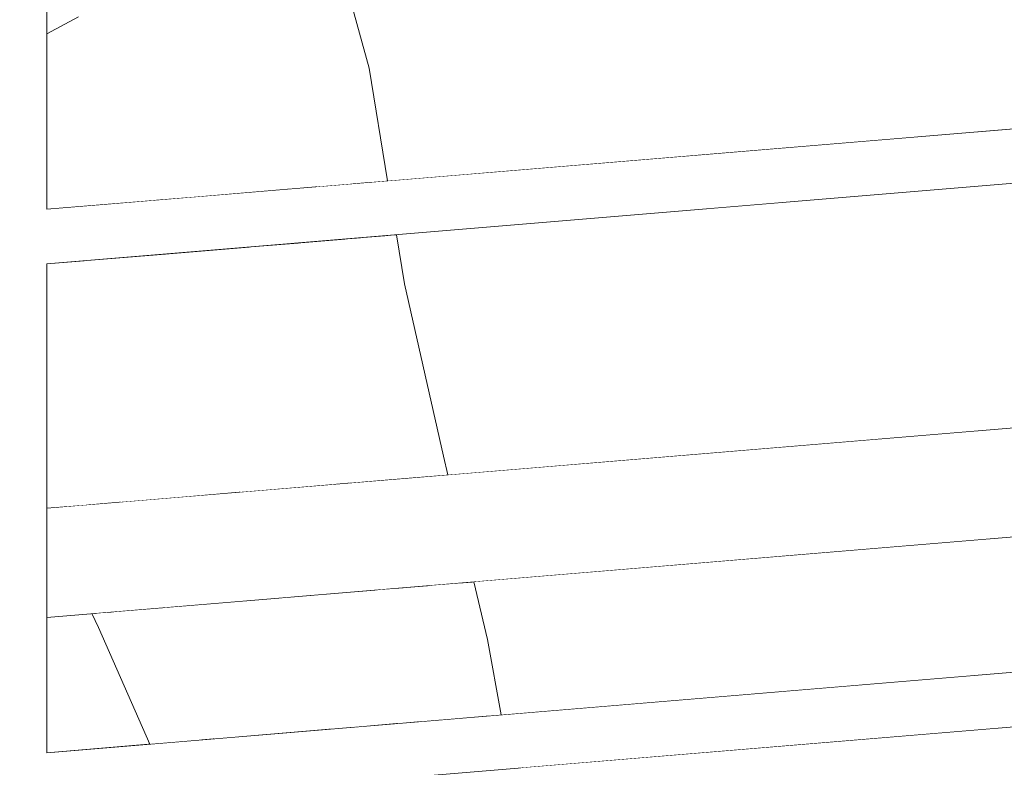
# Model space of a CAD drawing. Header units: millimetres. Extents: x 0 to 650, y -1 to 707.
# Tile 16 of 131: x 97.22 to 100.84, y 625.81 to 628.56. Entities that reach past the tile are written whole.
import ezdxf
from ezdxf.xclip import XClip

# ---------------------------------------------------------------- set-up
doc = ezdxf.new("R2010")
doc.units = ezdxf.units.MM
doc.header["$MEASUREMENT"] = 0
doc.header["$XCLIPFRAME"] = 0
doc.linetypes.add('Wipeout_Contour', pattern=[1000, 0, -1000])
doc.layers.add('Interior - Mobiliário .ARQ', color=7, linetype='Continuous')
doc.layers.add('Parede.ARQ', color=7, linetype='Continuous')

# ---------------------------------------------------------------- blocks, each defined once
blk = doc.blocks.new('Desenho_3_3', base_point=(252.3092, 622.8349))
at = {"color": 254, "linetype": 'Wipeout_Contour', "lineweight": 0, "ltscale": 3183.387817}
blk.add_wipeout([(98.4327, 628.6565), (98.5075, 628.3856), (98.5753, 627.9701), (105.6958, 628.5633), (105.6958, 629.2615)], dxfattribs=at).dxf.layer = 'Parede.ARQ'
at = {"color": 254, "linetype": 'Wipeout_Contour', "lineweight": 0, "ltscale": 3171.683521}
blk.add_wipeout([(98.8919, 626.4948), (98.9432, 626.2827), (98.9925, 626.0049), (102.3521, 626.2847), (102.3521, 626.783)], dxfattribs=at).dxf.layer = 'Parede.ARQ'
at = {"color": 254, "linetype": 'Wipeout_Contour', "lineweight": 0, "ltscale": 3169.049827}
blk.add_wipeout([(97.3215, 625.8657), (97.6999, 625.8972), (97.5111, 626.3265), (97.4869, 626.3777), (97.3215, 626.364)], dxfattribs=at).dxf.layer = 'Parede.ARQ'
at = {"color": 254, "linetype": 'Wipeout_Contour', "lineweight": 0, "ltscale": 3813.238658}
blk.add_wipeout([(105.6958, 628.3626), (98.6076, 627.7721), (98.6371, 627.591), (98.7803, 626.9568), (98.7968, 626.8882), (105.6958, 627.4629)], dxfattribs=at).dxf.layer = 'Parede.ARQ'
at = {"color": 254, "linetype": 'Wipeout_Contour', "lineweight": 0, "ltscale": 19612.19698}
blk.add_wipeout([(99.0073, 624.4422), (99.0306, 624.2605), (99.1277, 624.0432), (99.1142, 624.0262), (99.0874, 624.0128), (102.3521, 624.2847), (102.3521, 626.084), (99.0654, 625.8103), (99.2093, 625.5541), (99.3963, 625.2097), (99.4639, 625.1594), (99.6671, 625.0618), (99.8124, 624.9987), (99.907, 625.0182), (99.9507, 625.0114), (100.1732, 624.9909), (100.4177, 625.0282), (100.4891, 625.0422), (100.6138, 625.0154), (100.6535, 625.0079), (100.7256, 624.8853), (100.6828, 624.8529), (100.5634, 624.7814), (100.4433, 624.7097), (100.2581, 624.6138), (99.9879, 624.4764), (99.8084, 624.4258), (99.6232, 624.4029), (99.365, 624.4451), (99.1419, 624.4759), (99.0254, 624.4735)], dxfattribs=at).dxf.layer = 'Parede.ARQ'
at = {"color": 254, "linetype": 'Wipeout_Contour', "lineweight": 0, "ltscale": 1907.697596}
blk.add_wipeout([(97.3185, 627.8594), (105.6958, 628.5572), (97.32, 627.864)], dxfattribs=at).dxf.layer = 'Parede.ARQ'
at = {"color": 254, "linetype": 'Wipeout_Contour', "lineweight": 0, "ltscale": 1907.292683}
blk.add_wipeout([(105.6958, 627.4629), (97.3215, 626.7653), (105.6958, 627.4599)], dxfattribs=at).dxf.layer = 'Parede.ARQ'
at = {"color": 254, "linetype": 'Wipeout_Contour', "lineweight": 0, "ltscale": 1901.904676}
blk.add_wipeout([(97.32, 625.864), (106.1958, 626.6034), (97.3215, 625.8657)], dxfattribs=at).dxf.layer = 'Parede.ARQ'
at = {"color": 254, "linetype": 'Wipeout_Contour', "lineweight": 0, "ltscale": 1907.681513}
blk.add_wipeout([(97.3144, 627.8516), (105.6958, 628.5498), (97.3185, 627.8594)], dxfattribs=at).dxf.layer = 'Parede.ARQ'
at = {"color": 254, "linetype": 'Wipeout_Contour', "lineweight": 0, "ltscale": 1904.431865}
blk.add_wipeout([(97.3215, 626.7532), (105.6958, 627.4508), (97.3215, 626.7623)], dxfattribs=at).dxf.layer = 'Parede.ARQ'
at = {"color": 254, "linetype": 'Wipeout_Contour', "lineweight": 0, "ltscale": 1901.881199}
blk.add_wipeout([(97.3144, 625.8516), (106.1958, 626.5915), (97.3185, 625.8594)], dxfattribs=at).dxf.layer = 'Parede.ARQ'
at = {"color": 254, "linetype": 'Wipeout_Contour', "lineweight": 0, "ltscale": 2545.427113}
blk.add_wipeout([(97.3144, 627.8516), (97.3105, 627.8413), (105.6958, 628.5398), (105.6958, 628.5498)], dxfattribs=at).dxf.layer = 'Parede.ARQ'
at = {"color": 254, "linetype": 'Wipeout_Contour', "lineweight": 0, "ltscale": 2541.082047}
blk.add_wipeout([(97.3215, 626.7532), (97.3215, 626.7385), (105.6958, 627.436), (105.6958, 627.4508)], dxfattribs=at).dxf.layer = 'Parede.ARQ'
at = {"color": 254, "linetype": 'Wipeout_Contour', "lineweight": 0, "ltscale": 2537.778854}
blk.add_wipeout([(97.3144, 625.8516), (97.3105, 625.8413), (106.1958, 626.5814), (106.1958, 626.5915)], dxfattribs=at).dxf.layer = 'Parede.ARQ'
at = {"color": 254, "linetype": 'Wipeout_Contour', "lineweight": 0, "ltscale": 2545.378037}
blk.add_wipeout([(97.3094, 627.8371), (105.6958, 628.5274), (105.6958, 628.5398), (97.3105, 627.8413)], dxfattribs=at).dxf.layer = 'Parede.ARQ'
at = {"color": 254, "linetype": 'Wipeout_Contour', "lineweight": 0, "ltscale": 2541.100344}
blk.add_wipeout([(97.3215, 626.7385), (97.3215, 626.7184), (105.9228, 627.4349), (105.6958, 627.4349)], dxfattribs=at).dxf.layer = 'Parede.ARQ'
at = {"color": 254, "linetype": 'Wipeout_Contour', "lineweight": 0, "ltscale": 2537.730448}
blk.add_wipeout([(97.3094, 625.8371), (106.1958, 626.5691), (106.1958, 626.5814), (97.3105, 625.8413)], dxfattribs=at).dxf.layer = 'Parede.ARQ'
at = {"color": 254, "linetype": 'Wipeout_Contour', "lineweight": 0, "ltscale": 2545.325912}
blk.add_wipeout([(97.301, 627.8138), (105.6958, 628.5131), (105.6958, 628.5274), (97.3056, 627.8285)], dxfattribs=at).dxf.layer = 'Parede.ARQ'
at = {"color": 254, "linetype": 'Wipeout_Contour', "lineweight": 0, "ltscale": 2541.140667}
blk.add_wipeout([(97.3215, 626.7184), (97.3215, 626.6936), (106.1958, 627.4329), (105.9228, 627.4349)], dxfattribs=at).dxf.layer = 'Parede.ARQ'
at = {"color": 254, "linetype": 'Wipeout_Contour', "lineweight": 0, "ltscale": 2537.677656}
blk.add_wipeout([(97.301, 625.8138), (106.1958, 626.5547), (106.1958, 626.5691), (97.3056, 625.8285)], dxfattribs=at).dxf.layer = 'Parede.ARQ'
at = {"color": 254, "linetype": 'Wipeout_Contour', "lineweight": 0, "ltscale": 2545.264296}
blk.add_wipeout([(97.301, 627.8138), (97.2975, 627.7977), (105.6958, 628.4972), (105.6958, 628.5131)], dxfattribs=at).dxf.layer = 'Parede.ARQ'
at = {"color": 254, "linetype": 'Wipeout_Contour', "lineweight": 0, "ltscale": 2541.067983}
blk.add_wipeout([(97.3215, 626.665), (106.1958, 627.4042), (106.1958, 627.4329), (97.3215, 626.6936)], dxfattribs=at).dxf.layer = 'Parede.ARQ'
at = {"color": 254, "linetype": 'Wipeout_Contour', "lineweight": 0, "ltscale": 2537.616052}
blk.add_wipeout([(97.301, 625.8138), (97.2975, 625.7977), (106.1958, 626.5389), (106.1958, 626.5547)], dxfattribs=at).dxf.layer = 'Parede.ARQ'
at = {"color": 254, "linetype": 'Wipeout_Contour', "lineweight": 0, "ltscale": 2545.198205}
blk.add_wipeout([(97.2954, 627.7806), (105.6958, 628.4803), (105.6958, 628.4972), (97.2975, 627.7977)], dxfattribs=at).dxf.layer = 'Parede.ARQ'
at = {"color": 254, "linetype": 'Wipeout_Contour', "lineweight": 0, "ltscale": 2540.948813}
blk.add_wipeout([(97.3215, 626.6333), (106.1958, 627.3725), (106.1958, 627.4042), (97.3215, 626.665)], dxfattribs=at).dxf.layer = 'Parede.ARQ'
at = {"color": 254, "linetype": 'Wipeout_Contour', "lineweight": 0, "ltscale": 2537.549973}
blk.add_wipeout([(97.2954, 625.7806), (106.1958, 626.522), (106.1958, 626.5389), (97.2975, 625.7977)], dxfattribs=at).dxf.layer = 'Parede.ARQ'
at = {"color": 254, "linetype": 'Wipeout_Contour', "lineweight": 0, "ltscale": 2545.129647}
blk.add_wipeout([(97.2954, 627.7806), (97.2947, 627.7631), (105.6958, 628.4629), (105.6958, 628.4803)], dxfattribs=at).dxf.layer = 'Parede.ARQ'
at = {"color": 254, "linetype": 'Wipeout_Contour', "lineweight": 0, "ltscale": 2540.819505}
blk.add_wipeout([(106.1958, 627.3725), (97.3215, 626.6333), (97.3215, 626.5995), (106.1958, 627.3387)], dxfattribs=at).dxf.layer = 'Parede.ARQ'
at = {"color": 254, "linetype": 'Wipeout_Contour', "lineweight": 0, "ltscale": 2537.481432}
blk.add_wipeout([(97.2954, 625.7806), (97.2947, 625.7631), (106.1958, 626.5046), (106.1958, 626.522)], dxfattribs=at).dxf.layer = 'Parede.ARQ'
at = {"color": 254, "linetype": 'Wipeout_Contour', "lineweight": 0, "ltscale": 2545.060678}
blk.add_wipeout([(105.6958, 628.4629), (97.2947, 627.7631), (97.2954, 627.7457), (105.6958, 628.4455)], dxfattribs=at).dxf.layer = 'Parede.ARQ'
at = {"color": 254, "linetype": 'Wipeout_Contour', "lineweight": 0, "ltscale": 2540.683994}
blk.add_wipeout([(97.3215, 626.5995), (97.3215, 626.5646), (106.1958, 627.3039), (106.1958, 627.3387)], dxfattribs=at).dxf.layer = 'Parede.ARQ'
at = {"color": 254, "linetype": 'Wipeout_Contour', "lineweight": 0, "ltscale": 2537.412482}
blk.add_wipeout([(106.1958, 626.5046), (97.2947, 625.7631), (97.2954, 625.7457), (106.1958, 626.4871)], dxfattribs=at).dxf.layer = 'Parede.ARQ'
at = {"color": 254, "linetype": 'Wipeout_Contour', "lineweight": 0, "ltscale": 2544.993392}
blk.add_wipeout([(97.2954, 627.7457), (97.2975, 627.729), (105.6958, 628.4286), (105.6958, 628.4455)], dxfattribs=at).dxf.layer = 'Parede.ARQ'
at = {"color": 254, "linetype": 'Wipeout_Contour', "lineweight": 0, "ltscale": 2540.546397}
blk.add_wipeout([(97.3215, 626.5298), (106.1958, 627.269), (106.1958, 627.3039), (97.3215, 626.5646)], dxfattribs=at).dxf.layer = 'Parede.ARQ'
at = {"color": 254, "linetype": 'Wipeout_Contour', "lineweight": 0, "ltscale": 2537.345218}
blk.add_wipeout([(106.1958, 626.4871), (97.2954, 625.7457), (97.2975, 625.729), (106.1958, 626.4702)], dxfattribs=at).dxf.layer = 'Parede.ARQ'
at = {"color": 254, "linetype": 'Wipeout_Contour', "lineweight": 0, "ltscale": 2544.929868}
blk.add_wipeout([(97.2975, 627.729), (97.301, 627.7135), (105.6958, 628.4127), (105.6958, 628.4286)], dxfattribs=at).dxf.layer = 'Parede.ARQ'
at = {"color": 254, "linetype": 'Wipeout_Contour', "lineweight": 0, "ltscale": 2540.410896}
blk.add_wipeout([(97.3215, 626.5298), (97.3215, 626.496), (106.1958, 627.2352), (106.1958, 627.269)], dxfattribs=at).dxf.layer = 'Parede.ARQ'
at = {"color": 254, "linetype": 'Wipeout_Contour', "lineweight": 0, "ltscale": 2537.281714}
blk.add_wipeout([(106.1958, 626.4702), (97.2975, 625.729), (97.301, 625.7135), (106.1958, 626.4544)], dxfattribs=at).dxf.layer = 'Parede.ARQ'
at = {"color": 254, "linetype": 'Wipeout_Contour', "lineweight": 0, "ltscale": 2544.872026}
blk.add_wipeout([(105.6958, 628.4127), (97.301, 627.7135), (97.3056, 627.6995), (105.6958, 628.3984)], dxfattribs=at).dxf.layer = 'Parede.ARQ'
at = {"color": 254, "linetype": 'Wipeout_Contour', "lineweight": 0, "ltscale": 2537.223895}
blk.add_wipeout([(106.1958, 626.4544), (97.301, 625.7135), (97.3056, 625.6995), (106.1958, 626.4401)], dxfattribs=at).dxf.layer = 'Parede.ARQ'
at = {"color": 254, "linetype": 'Wipeout_Contour', "lineweight": 0, "ltscale": 2544.821545}
blk.add_wipeout([(97.3056, 627.6995), (97.3105, 627.6876), (105.6958, 628.386), (105.6958, 628.3984)], dxfattribs=at).dxf.layer = 'Parede.ARQ'
at = {"color": 254, "linetype": 'Wipeout_Contour', "lineweight": 0, "ltscale": 2540.281607}
blk.add_wipeout([(97.3215, 626.4643), (106.1958, 627.2035), (106.1958, 627.2352), (97.3215, 626.496)], dxfattribs=at).dxf.layer = 'Parede.ARQ'
at = {"color": 254, "linetype": 'Wipeout_Contour', "lineweight": 0, "ltscale": 2537.17343}
blk.add_wipeout([(97.3056, 625.6995), (97.3105, 625.6876), (106.1958, 626.4277), (106.1958, 626.4401)], dxfattribs=at).dxf.layer = 'Parede.ARQ'
at = {"color": 254, "linetype": 'Wipeout_Contour', "lineweight": 0, "ltscale": 2544.779534}
blk.add_wipeout([(105.6958, 628.386), (97.3105, 627.6876), (97.3144, 627.6778), (105.6958, 628.376)], dxfattribs=at).dxf.layer = 'Parede.ARQ'
at = {"color": 254, "linetype": 'Wipeout_Contour', "lineweight": 0, "ltscale": 2537.131422}
blk.add_wipeout([(106.1958, 626.4277), (97.3105, 625.6876), (97.3144, 625.6778), (106.1958, 626.4177)], dxfattribs=at).dxf.layer = 'Parede.ARQ'
at = {"color": 254, "linetype": 'Wipeout_Contour', "lineweight": 0, "ltscale": 1909.983867}
blk.add_wipeout([(105.6958, 628.376), (97.3144, 627.6778), (105.6958, 628.3686)], dxfattribs=at).dxf.layer = 'Parede.ARQ'
at = {"color": 254, "linetype": 'Wipeout_Contour', "lineweight": 0, "ltscale": 2540.162457}
blk.add_wipeout([(97.3215, 626.4643), (97.3215, 626.4356), (106.1958, 627.1749), (106.1958, 627.2035)], dxfattribs=at).dxf.layer = 'Parede.ARQ'
at = {"color": 254, "linetype": 'Wipeout_Contour', "lineweight": 0, "ltscale": 1904.292016}
blk.add_wipeout([(106.1958, 626.4057), (97.32, 625.6664), (106.1958, 626.4042)], dxfattribs=at).dxf.layer = 'Parede.ARQ'
at = {"color": 254, "linetype": 'Wipeout_Contour', "lineweight": 0, "ltscale": 1909.969829}
blk.add_wipeout([(105.6958, 628.3686), (97.3185, 627.6708), (105.6958, 628.3641)], dxfattribs=at).dxf.layer = 'Parede.ARQ'
at = {"color": 254, "linetype": 'Wipeout_Contour', "lineweight": 0, "ltscale": 2540.057061}
blk.add_wipeout([(97.3215, 626.4356), (97.3215, 626.4109), (106.1958, 627.1501), (106.1958, 627.1749)], dxfattribs=at).dxf.layer = 'Parede.ARQ'
at = {"color": 254, "linetype": 'Wipeout_Contour', "lineweight": 0, "ltscale": 1909.963986}
blk.add_wipeout([(105.6958, 628.3641), (97.32, 627.6664), (105.6958, 628.3626)], dxfattribs=at).dxf.layer = 'Parede.ARQ'
at = {"color": 254, "linetype": 'Wipeout_Contour', "lineweight": 0, "ltscale": 2539.968636}
blk.add_wipeout([(97.3215, 626.4109), (97.3215, 626.3908), (106.1958, 627.1301), (106.1958, 627.1501)], dxfattribs=at).dxf.layer = 'Parede.ARQ'
at = {"color": 254, "linetype": 'Wipeout_Contour', "lineweight": 0, "ltscale": 1907.886569}
blk.add_wipeout([(98.089, 628.5545), (98.1605, 628.2415), (98.3828, 628.342)], dxfattribs=at).dxf.layer = 'Interior - Mobiliário .ARQ'
at = {"color": 254, "linetype": 'Wipeout_Contour', "lineweight": 0, "ltscale": 1906.704779}
blk.add_wipeout([(98.6076, 627.7721), (98.5767, 627.7695), (98.6371, 627.591)], dxfattribs=at).dxf.layer = 'Interior - Mobiliário .ARQ'
at = {"color": 254, "linetype": 'Wipeout_Contour', "lineweight": 0, "ltscale": 1906.279539}
blk.add_wipeout([(98.2481, 627.7422), (98.0642, 627.7269), (98.2843, 627.5356)], dxfattribs=at).dxf.layer = 'Interior - Mobiliário .ARQ'
at = {"color": 254, "linetype": 'Wipeout_Contour', "lineweight": 0, "ltscale": 1905.782674}
blk.add_wipeout([(97.4617, 627.6767), (97.8399, 627.3543), (97.7636, 627.7018)], dxfattribs=at).dxf.layer = 'Interior - Mobiliário .ARQ'
at = {"color": 254, "linetype": 'Wipeout_Contour', "lineweight": 0, "ltscale": 1910.604907}
blk.add_wipeout([(97.3185, 629.8668), (97.3185, 627.8591), (97.3215, 629.864)], dxfattribs=at).dxf.layer = 'Parede.ARQ'
at = {"color": 254, "linetype": 'Wipeout_Contour', "lineweight": 0, "ltscale": 2539.899857}
blk.add_wipeout([(97.3215, 626.3761), (106.1958, 627.1153), (106.1958, 627.1301), (97.3215, 626.3908)], dxfattribs=at).dxf.layer = 'Parede.ARQ'
at = {"color": 254, "linetype": 'Wipeout_Contour', "lineweight": 0, "ltscale": 2545.352579}
blk.add_wipeout([(98.089, 628.5545), (98.3828, 628.342), (98.3014, 628.6456), (98.2887, 628.6445)], dxfattribs=at).dxf.layer = 'Interior - Mobiliário .ARQ'
at = {"color": 254, "linetype": 'Wipeout_Contour', "lineweight": 0, "ltscale": 2541.47802}
blk.add_wipeout([(98.5767, 627.7695), (98.4762, 627.7612), (98.503, 627.5944), (98.6371, 627.591)], dxfattribs=at).dxf.layer = 'Interior - Mobiliário .ARQ'
at = {"color": 254, "linetype": 'Wipeout_Contour', "lineweight": 0, "ltscale": 2545.442566}
blk.add_wipeout([(97.3094, 627.8371), (97.3144, 627.8516), (97.3185, 629.8668), (97.3094, 629.8751)], dxfattribs=at).dxf.layer = 'Parede.ARQ'
at = {"color": 254, "linetype": 'Wipeout_Contour', "lineweight": 0, "ltscale": 1903.411826}
blk.add_wipeout([(97.3215, 626.367), (106.1958, 627.1062), (97.3215, 626.3761)], dxfattribs=at).dxf.layer = 'Parede.ARQ'
at = {"color": 254, "linetype": 'Wipeout_Contour', "lineweight": 0, "ltscale": 1908.008351}
blk.add_wipeout([(98.3034, 628.6457), (98.3828, 628.342), (98.5075, 628.3856)], dxfattribs=at).dxf.layer = 'Interior - Mobiliário .ARQ'
at = {"color": 254, "linetype": 'Wipeout_Contour', "lineweight": 0, "ltscale": 1906.576142}
blk.add_wipeout([(98.4762, 627.7612), (98.4173, 627.7563), (98.503, 627.5944)], dxfattribs=at).dxf.layer = 'Interior - Mobiliário .ARQ'
at = {"color": 254, "linetype": 'Wipeout_Contour', "lineweight": 0, "ltscale": 4449.923524}
blk.add_wipeout([(97.2947, 629.8886), (97.2947, 627.7631), (97.2954, 627.7806), (97.2975, 627.7977), (97.301, 627.8138), (97.3056, 627.8285), (97.3094, 629.8751)], dxfattribs=at).dxf.layer = 'Parede.ARQ'
at = {"color": 254, "linetype": 'Wipeout_Contour', "lineweight": 0, "ltscale": 1903.388852}
blk.add_wipeout([(97.3215, 626.364), (106.1958, 627.1032), (97.3215, 626.367)], dxfattribs=at).dxf.layer = 'Parede.ARQ'
at = {"color": 254, "linetype": 'Wipeout_Contour', "lineweight": 0, "ltscale": 1909.095621}
blk.add_wipeout([(98.3034, 628.6457), (98.5075, 628.3856), (98.4327, 628.6565)], dxfattribs=at).dxf.layer = 'Interior - Mobiliário .ARQ'
at = {"color": 254, "linetype": 'Wipeout_Contour', "lineweight": 0, "ltscale": 3180.305184}
blk.add_wipeout([(97.3215, 628.3783), (97.6197, 628.3386), (97.5622, 628.584), (97.4376, 628.5736), (97.3215, 628.5112)], dxfattribs=at).dxf.layer = 'Interior - Mobiliário .ARQ'
at = {"color": 254, "linetype": 'Wipeout_Contour', "lineweight": 0, "ltscale": 2541.177863}
blk.add_wipeout([(97.3215, 627.8959), (97.3215, 627.8657), (97.7203, 627.8989), (97.686, 628.0554)], dxfattribs=at).dxf.layer = 'Interior - Mobiliário .ARQ'
at = {"color": 254, "linetype": 'Wipeout_Contour', "lineweight": 0, "ltscale": 2536.710256}
blk.add_wipeout([(98.7307, 626.4813), (98.7897, 626.2105), (98.9432, 626.2827), (98.8441, 626.4908)], dxfattribs=at).dxf.layer = 'Interior - Mobiliário .ARQ'
at = {"color": 254, "linetype": 'Wipeout_Contour', "lineweight": 0, "ltscale": 1902.128355}
blk.add_wipeout([(97.4869, 626.3777), (97.5111, 626.3265), (97.5067, 626.3794)], dxfattribs=at).dxf.layer = 'Interior - Mobiliário .ARQ'
at = {"color": 254, "linetype": 'Wipeout_Contour', "lineweight": 0, "ltscale": 1904.284007}
blk.add_wipeout([(97.3185, 627.6709), (97.3185, 625.8592), (97.3215, 627.665)], dxfattribs=at).dxf.layer = 'Parede.ARQ'
at = {"color": 254, "linetype": 'Wipeout_Contour', "lineweight": 0, "ltscale": 1908.554103}
blk.add_wipeout([(97.3215, 628.564), (97.3215, 628.5112), (97.4376, 628.5736)], dxfattribs=at).dxf.layer = 'Interior - Mobiliário .ARQ'
at = {"color": 254, "linetype": 'Wipeout_Contour', "lineweight": 0, "ltscale": 1907.790209}
blk.add_wipeout([(97.3215, 628.3783), (97.3215, 628.2065), (97.6197, 628.3386)], dxfattribs=at).dxf.layer = 'Interior - Mobiliário .ARQ'
at = {"color": 254, "linetype": 'Wipeout_Contour', "lineweight": 0, "ltscale": 2543.224076}
blk.add_wipeout([(98.3828, 628.342), (98.5106, 627.9647), (98.5753, 627.9701), (98.5075, 628.3856)], dxfattribs=at).dxf.layer = 'Interior - Mobiliário .ARQ'
at = {"color": 254, "linetype": 'Wipeout_Contour', "lineweight": 0, "ltscale": 1906.910044}
blk.add_wipeout([(97.3215, 628.1162), (97.3215, 627.8959), (97.686, 628.0554)], dxfattribs=at).dxf.layer = 'Interior - Mobiliário .ARQ'
at = {"color": 254, "linetype": 'Wipeout_Contour', "lineweight": 0, "ltscale": 1903.020732}
blk.add_wipeout([(98.8441, 626.4908), (98.9432, 626.2827), (98.8919, 626.4948)], dxfattribs=at).dxf.layer = 'Interior - Mobiliário .ARQ'
at = {"color": 254, "linetype": 'Wipeout_Contour', "lineweight": 0, "ltscale": 1902.204629}
blk.add_wipeout([(97.5067, 626.3794), (97.5111, 626.3265), (97.5697, 626.3846)], dxfattribs=at).dxf.layer = 'Interior - Mobiliário .ARQ'
at = {"color": 254, "linetype": 'Wipeout_Contour', "lineweight": 0, "ltscale": 3172.891966}
blk.add_wipeout([(97.3094, 627.6916), (97.3094, 625.8371), (97.3144, 625.8516), (97.3185, 627.671), (97.3105, 627.6876)], dxfattribs=at).dxf.layer = 'Parede.ARQ'
at = {"layer": 'Interior - Mobiliário .ARQ', "color": 7, "linetype": 'Continuous', "lineweight": 0}
for p, q in [((98.5075, 628.3856), (98.4327, 628.6565)), ((97.3215, 628.5112), (97.4376, 628.5736))]:
    blk.add_line(p, q, dxfattribs=at)
at = {"color": 254, "linetype": 'Wipeout_Contour', "lineweight": 0, "ltscale": 2542.574382}
blk.add_wipeout([(97.6197, 628.3386), (97.3215, 628.2065), (97.3215, 628.1162), (97.686, 628.0554)], dxfattribs=at).dxf.layer = 'Interior - Mobiliário .ARQ'
at = {"color": 254, "linetype": 'Wipeout_Contour', "lineweight": 0, "ltscale": 1906.794384}
blk.add_wipeout([(98.3828, 628.342), (98.4443, 627.9592), (98.5106, 627.9647)], dxfattribs=at).dxf.layer = 'Interior - Mobiliário .ARQ'
at = {"color": 254, "linetype": 'Wipeout_Contour', "lineweight": 0, "ltscale": 3169.156561}
blk.add_wipeout([(97.5697, 626.3846), (97.5111, 626.3265), (97.8889, 625.913), (97.9384, 625.9171), (97.749, 626.3996)], dxfattribs=at).dxf.layer = 'Interior - Mobiliário .ARQ'
at = {"color": 254, "linetype": 'Wipeout_Contour', "lineweight": 0, "ltscale": 2535.242314}
blk.add_wipeout([(98.7897, 626.2105), (98.943, 626.0008), (98.9925, 626.0049), (98.9432, 626.2827)], dxfattribs=at).dxf.layer = 'Interior - Mobiliário .ARQ'
at = {"color": 254, "linetype": 'Wipeout_Contour', "lineweight": 0, "ltscale": 6342.996545}
blk.add_wipeout([(97.2954, 627.7457), (97.2947, 627.7631), (97.2947, 625.7631), (97.2954, 625.7806), (97.2975, 625.7977), (97.301, 625.8138), (97.3056, 625.8285), (97.3094, 627.6916), (97.301, 627.7135), (97.2975, 627.729)], dxfattribs=at).dxf.layer = 'Parede.ARQ'
at = {"layer": 'Interior - Mobiliário .ARQ', "color": 7, "linetype": 'Continuous', "lineweight": 0}
for p, q in [((98.5075, 628.3856), (98.5753, 627.9701)), ((98.8919, 626.4948), (98.9432, 626.2827))]:
    blk.add_line(p, q, dxfattribs=at)
at = {"layer": 'Parede.ARQ', "color": 7, "linetype": 'Continuous', "lineweight": 0}
blk.add_line((97.3215, 627.8657), (97.3215, 629.864), dxfattribs=at)
at = {"color": 254, "linetype": 'Wipeout_Contour', "lineweight": 0, "ltscale": 1907.768166}
blk.add_wipeout([(98.089, 628.5545), (97.6197, 628.3386), (97.686, 628.0554)], dxfattribs=at).dxf.layer = 'Interior - Mobiliário .ARQ'
at = {"color": 254, "linetype": 'Wipeout_Contour', "lineweight": 0, "ltscale": 1904.458052}
blk.add_wipeout([(97.3215, 627.5888), (97.3215, 627.2934), (97.4407, 627.1675)], dxfattribs=at).dxf.layer = 'Interior - Mobiliário .ARQ'
at = {"color": 254, "linetype": 'Wipeout_Contour', "lineweight": 0, "ltscale": 1900.412209}
blk.add_wipeout([(97.8889, 625.913), (97.5111, 626.3265), (97.6999, 625.8972)], dxfattribs=at).dxf.layer = 'Interior - Mobiliário .ARQ'
at = {"color": 254, "linetype": 'Wipeout_Contour', "lineweight": 0, "ltscale": 1901.008098}
blk.add_wipeout([(98.7897, 626.2105), (98.8732, 625.9949), (98.943, 626.0008)], dxfattribs=at).dxf.layer = 'Interior - Mobiliário .ARQ'
at = {"color": 254, "linetype": 'Wipeout_Contour', "lineweight": 0, "ltscale": 2535.206097}
blk.add_wipeout([(97.2747, 622.6849), (97.2947, 622.6849), (97.2947, 629.8886), (97.2747, 629.907)], dxfattribs=at).dxf.layer = 'Parede.ARQ'
at = {"layer": 'Interior - Mobiliário .ARQ', "color": 7, "linetype": 'Continuous', "lineweight": 0}
for p, q in [((97.4869, 626.3777), (97.5111, 626.3265)), ((97.5111, 626.3265), (97.6999, 625.8972)), ((98.9925, 626.0049), (98.9432, 626.2827))]:
    blk.add_line(p, q, dxfattribs=at)
at = {"color": 254, "linetype": 'Wipeout_Contour', "lineweight": 0, "ltscale": 1907.454247}
blk.add_wipeout([(97.686, 628.0554), (98.1605, 628.2415), (98.089, 628.5545)], dxfattribs=at).dxf.layer = 'Interior - Mobiliário .ARQ'
at = {"color": 254, "linetype": 'Wipeout_Contour', "lineweight": 0, "ltscale": 1904.026528}
blk.add_wipeout([(97.3215, 627.2934), (97.3215, 627.0993), (97.4407, 627.1675)], dxfattribs=at).dxf.layer = 'Interior - Mobiliário .ARQ'
at = {"color": 254, "linetype": 'Wipeout_Contour', "lineweight": 0, "ltscale": 2535.279329}
blk.add_wipeout([(97.749, 626.3996), (97.9384, 625.9171), (98.3383, 625.9504), (97.8272, 626.4061)], dxfattribs=at).dxf.layer = 'Interior - Mobiliário .ARQ'
at = {"color": 254, "linetype": 'Wipeout_Contour', "lineweight": 0, "ltscale": 2535.23241}
blk.add_wipeout([(97.2501, 629.9297), (97.2501, 622.6849), (97.2747, 622.6849), (97.2747, 629.907)], dxfattribs=at).dxf.layer = 'Parede.ARQ'
at = {"color": 254, "linetype": 'Wipeout_Contour', "lineweight": 0, "ltscale": 1908.645385}
blk.add_wipeout([(97.7719, 628.6015), (98.089, 628.5545), (98.0619, 628.6256)], dxfattribs=at).dxf.layer = 'Interior - Mobiliário .ARQ'
at = {"color": 254, "linetype": 'Wipeout_Contour', "lineweight": 0, "ltscale": 2542.035567}
blk.add_wipeout([(98.1605, 628.2415), (97.686, 628.0554), (97.8534, 627.91), (98.2134, 627.94)], dxfattribs=at).dxf.layer = 'Interior - Mobiliário .ARQ'
at = {"color": 254, "linetype": 'Wipeout_Contour', "lineweight": 0, "ltscale": 3175.900318}
blk.add_wipeout([(97.4617, 627.6767), (97.3215, 627.665), (97.3215, 627.5888), (97.4407, 627.1675), (97.8399, 627.3543)], dxfattribs=at).dxf.layer = 'Interior - Mobiliário .ARQ'
at = {"color": 254, "linetype": 'Wipeout_Contour', "lineweight": 0, "ltscale": 2535.194616}
blk.add_wipeout([(98.18, 626.4355), (97.8272, 626.4061), (98.3383, 625.9504), (98.3647, 625.9526)], dxfattribs=at).dxf.layer = 'Interior - Mobiliário .ARQ'
at = {"color": 254, "linetype": 'Wipeout_Contour', "lineweight": 0, "ltscale": 2535.263985}
blk.add_wipeout([(97.2215, 629.956), (97.2215, 622.6849), (97.2501, 622.6849), (97.2501, 629.9297)], dxfattribs=at).dxf.layer = 'Parede.ARQ'
at = {"color": 254, "linetype": 'Wipeout_Contour', "lineweight": 0, "ltscale": 2545.130522}
blk.add_wipeout([(97.5622, 628.584), (97.6197, 628.3386), (98.089, 628.5545), (97.7719, 628.6015)], dxfattribs=at).dxf.layer = 'Interior - Mobiliário .ARQ'
at = {"color": 254, "linetype": 'Wipeout_Contour', "lineweight": 0, "ltscale": 2542.812747}
blk.add_wipeout([(98.3828, 628.342), (98.1605, 628.2415), (98.3156, 627.9485), (98.4443, 627.9592)], dxfattribs=at).dxf.layer = 'Interior - Mobiliário .ARQ'
at = {"color": 254, "linetype": 'Wipeout_Contour', "lineweight": 0, "ltscale": 1906.175122}
blk.add_wipeout([(97.686, 628.0554), (97.7203, 627.8989), (97.8534, 627.91)], dxfattribs=at).dxf.layer = 'Interior - Mobiliário .ARQ'
at = {"color": 254, "linetype": 'Wipeout_Contour', "lineweight": 0, "ltscale": 2537.783256}
blk.add_wipeout([(97.4407, 627.1675), (97.3215, 627.0993), (97.3215, 626.7653), (97.4734, 626.778)], dxfattribs=at).dxf.layer = 'Interior - Mobiliário .ARQ'
at = {"color": 254, "linetype": 'Wipeout_Contour', "lineweight": 0, "ltscale": 3169.091943}
blk.add_wipeout([(98.298, 626.4453), (98.18, 626.4355), (98.3647, 625.9526), (98.4512, 625.9598), (98.6423, 626.0834)], dxfattribs=at).dxf.layer = 'Interior - Mobiliário .ARQ'
at = {"layer": 'Parede.ARQ', "color": 7, "linetype": 'Continuous', "lineweight": 0}
blk.add_line((97.3215, 625.8657), (97.3215, 627.665), dxfattribs=at)
at = {"color": 254, "linetype": 'Wipeout_Contour', "lineweight": 0, "ltscale": 1909.01815}
blk.add_wipeout([(98.0619, 628.6256), (98.089, 628.5545), (98.2887, 628.6445)], dxfattribs=at).dxf.layer = 'Interior - Mobiliário .ARQ'
at = {"color": 254, "linetype": 'Wipeout_Contour', "lineweight": 0, "ltscale": 1906.595197}
blk.add_wipeout([(98.1605, 628.2415), (98.2134, 627.94), (98.3156, 627.9485)], dxfattribs=at).dxf.layer = 'Interior - Mobiliário .ARQ'
at = {"color": 254, "linetype": 'Wipeout_Contour', "lineweight": 0, "ltscale": 1902.920113}
blk.add_wipeout([(97.5937, 626.788), (97.4407, 627.1675), (97.4734, 626.778)], dxfattribs=at).dxf.layer = 'Interior - Mobiliário .ARQ'
at = {"color": 254, "linetype": 'Wipeout_Contour', "lineweight": 0, "ltscale": 1902.496382}
blk.add_wipeout([(98.298, 626.4453), (98.6423, 626.0834), (98.5387, 626.4653)], dxfattribs=at).dxf.layer = 'Interior - Mobiliário .ARQ'
at = {"layer": 'Parede.ARQ', "color": 7, "linetype": 'Continuous', "lineweight": 0}
blk.add_line((97.3215, 627.8657), (105.6958, 628.5633), dxfattribs=at)
at = {"color": 254, "linetype": 'Wipeout_Contour', "lineweight": 0, "ltscale": 2538.098249}
blk.add_wipeout([(97.8399, 627.3543), (97.4407, 627.1675), (97.8964, 626.8132), (98.0338, 626.8247)], dxfattribs=at).dxf.layer = 'Interior - Mobiliário .ARQ'
at = {"color": 254, "linetype": 'Wipeout_Contour', "lineweight": 0, "ltscale": 1900.714826}
blk.add_wipeout([(98.4512, 625.9598), (98.6118, 625.9732), (98.6423, 626.0834)], dxfattribs=at).dxf.layer = 'Interior - Mobiliário .ARQ'
at = {"color": 254, "linetype": 'Wipeout_Contour', "lineweight": 0, "ltscale": 2541.190814}
blk.add_wipeout([(98.0642, 627.7269), (97.7636, 627.7018), (97.8399, 627.3543), (98.2843, 627.5356)], dxfattribs=at).dxf.layer = 'Interior - Mobiliário .ARQ'
at = {"color": 254, "linetype": 'Wipeout_Contour', "lineweight": 0, "ltscale": 1903.04158}
blk.add_wipeout([(97.8964, 626.8132), (97.4407, 627.1675), (97.5937, 626.788)], dxfattribs=at).dxf.layer = 'Interior - Mobiliário .ARQ'
at = {"color": 254, "linetype": 'Wipeout_Contour', "lineweight": 0, "ltscale": 1900.793656}
blk.add_wipeout([(98.6423, 626.0834), (98.6118, 625.9732), (98.6904, 625.9797)], dxfattribs=at).dxf.layer = 'Interior - Mobiliário .ARQ'
at = {"color": 254, "linetype": 'Wipeout_Contour', "lineweight": 0, "ltscale": 2541.50189}
blk.add_wipeout([(98.4173, 627.7563), (98.2481, 627.7422), (98.2843, 627.5356), (98.503, 627.5944)], dxfattribs=at).dxf.layer = 'Interior - Mobiliário .ARQ'
at = {"color": 254, "linetype": 'Wipeout_Contour', "lineweight": 0, "ltscale": 2536.517999}
blk.add_wipeout([(98.6374, 626.4736), (98.6423, 626.0834), (98.7897, 626.2105), (98.7307, 626.4813)], dxfattribs=at).dxf.layer = 'Interior - Mobiliário .ARQ'
at = {"layer": 'Parede.ARQ', "color": 7, "linetype": 'Continuous', "lineweight": 0}
blk.add_line((97.3215, 627.665), (105.6958, 628.3626), dxfattribs=at)
at = {"color": 254, "linetype": 'Wipeout_Contour', "lineweight": 0, "ltscale": 1905.496846}
blk.add_wipeout([(98.6316, 626.9367), (98.503, 627.5944), (98.2843, 627.5356)], dxfattribs=at).dxf.layer = 'Interior - Mobiliário .ARQ'
at = {"color": 254, "linetype": 'Wipeout_Contour', "lineweight": 0, "ltscale": 1902.568616}
blk.add_wipeout([(98.6374, 626.4736), (98.5387, 626.4653), (98.6423, 626.0834)], dxfattribs=at).dxf.layer = 'Interior - Mobiliário .ARQ'
at = {"color": 254, "linetype": 'Wipeout_Contour', "lineweight": 0, "ltscale": 2538.050618}
blk.add_wipeout([(98.6316, 626.9367), (98.2843, 627.5356), (98.4352, 626.8581), (98.5431, 626.8671)], dxfattribs=at).dxf.layer = 'Interior - Mobiliário .ARQ'
at = {"color": 254, "linetype": 'Wipeout_Contour', "lineweight": 0, "ltscale": 2534.695999}
blk.add_wipeout([(98.6423, 626.0834), (98.7695, 625.9863), (98.8732, 625.9949), (98.7897, 626.2105)], dxfattribs=at).dxf.layer = 'Interior - Mobiliário .ARQ'
at = {"color": 254, "linetype": 'Wipeout_Contour', "lineweight": 0, "ltscale": 2538.832293}
blk.add_wipeout([(97.8399, 627.3543), (98.3841, 626.8539), (98.4352, 626.8581), (98.2843, 627.5356)], dxfattribs=at).dxf.layer = 'Interior - Mobiliário .ARQ'
at = {"color": 254, "linetype": 'Wipeout_Contour', "lineweight": 0, "ltscale": 1903.362413}
blk.add_wipeout([(98.6601, 626.8768), (98.6316, 626.9367), (98.6449, 626.8756)], dxfattribs=at).dxf.layer = 'Interior - Mobiliário .ARQ'
at = {"color": 254, "linetype": 'Wipeout_Contour', "lineweight": 0, "ltscale": 1900.836822}
blk.add_wipeout([(98.7695, 625.9863), (98.6423, 626.0834), (98.6904, 625.9797)], dxfattribs=at).dxf.layer = 'Interior - Mobiliário .ARQ'
at = {"layer": 'Parede.ARQ', "color": 7, "linetype": 'Continuous', "lineweight": 0}
for p, q in [((97.3215, 625.8657), (106.1958, 626.6049)), ((97.3215, 625.665), (106.1958, 626.4042))]:
    blk.add_line(p, q, dxfattribs=at)
at = {"color": 254, "linetype": 'Wipeout_Contour', "lineweight": 0, "ltscale": 1903.492926}
blk.add_wipeout([(98.3841, 626.8539), (97.8399, 627.3543), (98.0338, 626.8247)], dxfattribs=at).dxf.layer = 'Interior - Mobiliário .ARQ'
at = {"color": 254, "linetype": 'Wipeout_Contour', "lineweight": 0, "ltscale": 2538.439581}
blk.add_wipeout([(98.7803, 626.9568), (98.6316, 626.9367), (98.6601, 626.8768), (98.7968, 626.8882)], dxfattribs=at).dxf.layer = 'Interior - Mobiliário .ARQ'
at = {"color": 254, "linetype": 'Wipeout_Contour', "lineweight": 0, "ltscale": 1905.754756}
blk.add_wipeout([(98.7803, 626.9568), (98.6371, 627.591), (98.503, 627.5944)], dxfattribs=at).dxf.layer = 'Interior - Mobiliário .ARQ'
at = {"color": 254, "linetype": 'Wipeout_Contour', "lineweight": 0, "ltscale": 1903.41555}
blk.add_wipeout([(98.6449, 626.8756), (98.6316, 626.9367), (98.6324, 626.8745)], dxfattribs=at).dxf.layer = 'Interior - Mobiliário .ARQ'
at = {"color": 254, "linetype": 'Wipeout_Contour', "lineweight": 0, "ltscale": 1903.335539}
blk.add_wipeout([(98.6316, 626.9367), (98.5431, 626.8671), (98.6324, 626.8745)], dxfattribs=at).dxf.layer = 'Interior - Mobiliário .ARQ'
at = {"color": 254, "linetype": 'Wipeout_Contour', "lineweight": 0, "ltscale": 1904.158239}
blk.add_wipeout([(98.503, 627.5944), (98.6316, 626.9367), (98.7803, 626.9568)], dxfattribs=at).dxf.layer = 'Interior - Mobiliário .ARQ'
at = {"layer": 'Interior - Mobiliário .ARQ', "color": 7, "linetype": 'Continuous', "lineweight": 0}
for p, q in [((98.6076, 627.7721), (98.6371, 627.591)), ((98.6371, 627.591), (98.7803, 626.9568)), ((98.7803, 626.9568), (98.7968, 626.8882))]:
    blk.add_line(p, q, dxfattribs=at)
at = {"layer": 'Parede.ARQ', "color": 7, "linetype": 'Continuous', "lineweight": 0}
for p, q in [((97.3215, 626.7653), (105.6958, 627.4629)), ((97.3215, 626.364), (106.1958, 627.1032))]:
    blk.add_line(p, q, dxfattribs=at)

msp = doc.modelspace()

# ---------------------------------------------------------------- block references
at = {"color": 7, "linetype": 'Continuous', "lineweight": 0}
ref = msp.add_blockref('Desenho_3_3', (252.3092, 622.8349), dxfattribs=at)
XClip(ref).set_block_clipping_path([(94.5429147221, 610.0813537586), (504.066260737, 688.4753035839)])

doc.saveas('drawing.dxf')
